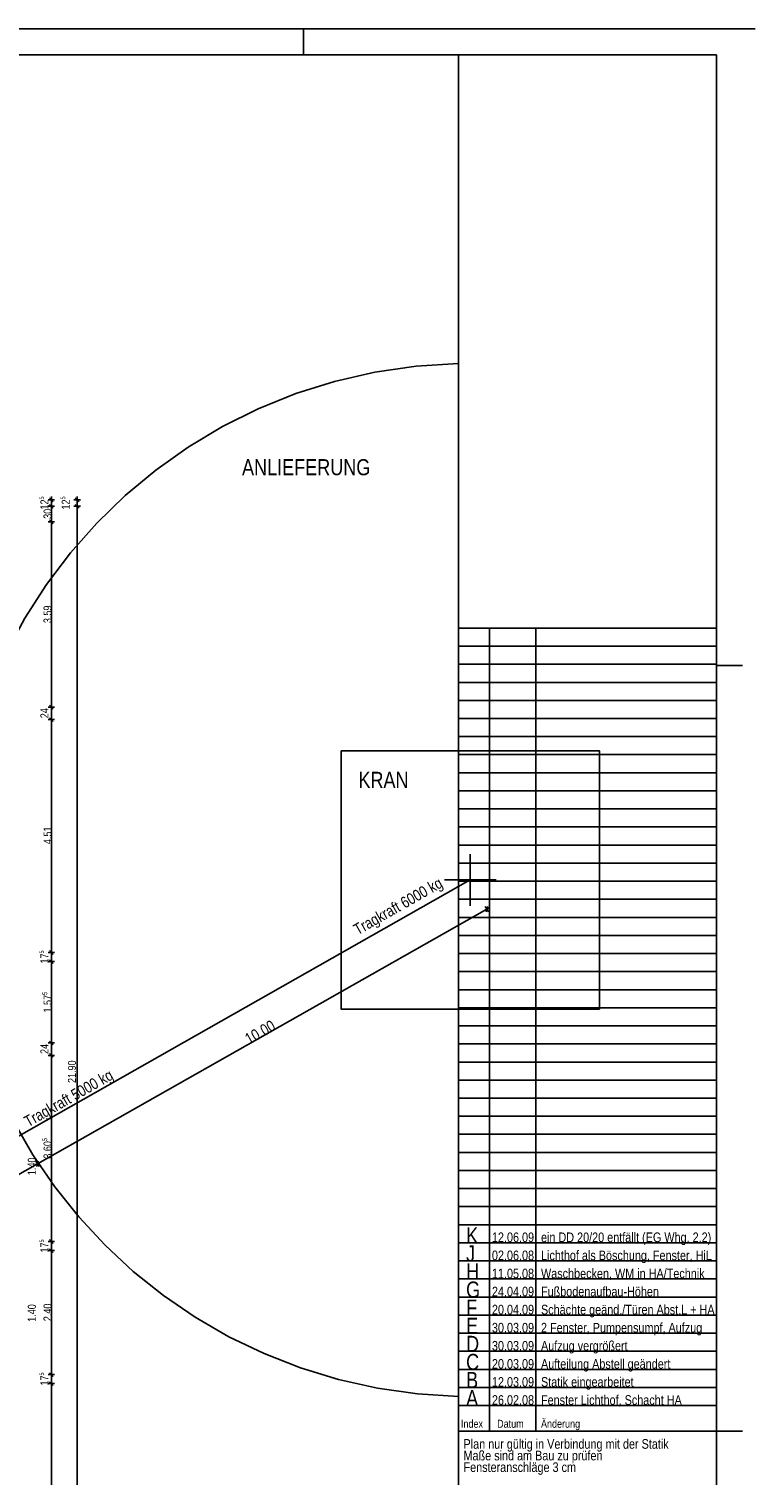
# Model space of a CAD drawing. Extents: x 5 to 835, y 17 to 857.
# Tile 14 of 14: x 554 to 835, y 297 to 857. Entities that reach past the tile are written whole.
import ezdxf
from ezdxf.enums import TextEntityAlignment as Align

# ---------------------------------------------------------------- set-up
doc = ezdxf.new("R2010")
doc.units = 0
doc.linetypes.add('CONTINOUS', pattern=[0])
for name, color, linetype in [('Allgemein', 7, 'CONTINOUS'), ('Beschriften', 7, 'CONTINOUS'), ('TEXTS_ACI250', 7, 'CONTINOUS'), ('Tür-Griff', 7, 'CONTINOUS'), ('WandBetontr', 7, 'CONTINOUS')]:
    doc.layers.add(name, color=color, linetype=linetype)

msp = doc.modelspace()

# ---------------------------------------------------------------- linework, layer by layer
at = {"layer": 'Allgemein', "color": 7, "linetype": 'CONTINOUS'}
msp.add_line((30.01281, 847.09998), (820.01279, 847.09998), dxfattribs=at)
at = {"layer": 'Tür-Griff', "color": 7, "linetype": 'CONTINOUS'}
for p, q in [((834.9, 857.09998), (5.1, 857.09998)), ((660.01282, 847.09998), (660.01282, 857.09998)), ((720.01282, 847.09998), (720.01282, 27.1)), ((820.01279, 27.1), (820.01279, 847.09998)), ((720.01282, 625.10001), (820.01279, 625.10001)), ((732.01282, 625.10001), (732.01282, 314.1)), ((750.01285, 625.10001), (750.01285, 314.1)), ((720.01282, 618.10001), (820.01279, 618.10001)), ((720.01282, 611.1), (820.01279, 611.1)), ((820.01279, 610.65921), (830.01278, 610.65921)), ((720.01282, 604.1), (820.01279, 604.1)), ((720.01282, 597.1), (820.01279, 597.1)), ((720.01282, 590.1), (820.01279, 590.1)), ((720.01282, 583.09999), (820.01279, 583.09999)), ((720.01282, 576.09999), (820.01279, 576.09999)), ((720.01282, 569.09999), (820.01279, 569.09999)), ((720.01282, 562.09998), (820.01279, 562.09998)), ((720.01282, 555.10002), (820.01279, 555.10002)), ((720.01282, 548.10002), (820.01279, 548.10002)), ((720.01282, 541.10001), (820.01279, 541.10001)), ((720.01282, 534.10001), (820.01279, 534.10001)), ((720.01282, 527.10001), (820.01279, 527.10001)), ((720.01282, 520.10001), (820.01279, 520.10001)), ((720.01282, 513.1), (820.01279, 513.1)), ((720.01282, 506.1), (820.01279, 506.1)), ((720.01282, 499.1), (820.01279, 499.1)), ((720.01282, 492.09999), (820.01279, 492.09999)), ((720.01282, 485.09999), (820.01279, 485.09999)), ((720.01282, 478.09999), (820.01279, 478.09999)), ((720.01282, 471.09998), (820.01279, 471.09998)), ((720.01282, 464.10002), (820.01279, 464.10002)), ((720.01282, 457.10002), (820.01279, 457.10002)), ((720.01282, 450.10001), (820.01279, 450.10001)), ((720.01282, 443.10001), (820.01279, 443.10001)), ((720.01282, 436.10001), (820.01279, 436.10001)), ((720.01282, 429.10001), (820.01279, 429.10001)), ((720.01282, 422.1), (820.01279, 422.1)), ((720.01282, 415.1), (820.01279, 415.1)), ((720.01282, 408.09999), (820.01279, 408.09999)), ((720.01282, 401.09999), (820.01279, 401.09999)), ((720.01282, 394.09999), (820.01279, 394.09999)), ((720.01282, 387.09998), (820.01279, 387.09998)), ((720.01282, 380.09998), (820.01279, 380.09998)), ((720.01282, 373.1), (820.01279, 373.1)), ((720.01282, 366.09999), (820.01279, 366.09999)), ((720.01282, 359.09999), (820.01279, 359.09999)), ((720.01282, 352.10001), (820.01279, 352.10001)), ((720.01282, 345.10001), (820.01279, 345.10001)), ((720.01282, 338.1), (820.01279, 338.1)), ((720.01282, 331.1), (820.01279, 331.1)), ((720.01282, 324.1), (820.01279, 324.1)), ((720.01282, 314.1), (820.01279, 314.1)), ((830.01278, 314.1), (820.01279, 314.1))]:
    msp.add_line(p, q, dxfattribs=at)
at = {"layer": 'Tür-Griff'}
for p, q in [((5.1, 857.09998), (834.9, 857.09998)), ((724.63084, 517.59525), (724.63084, 537.59523)), ((724.63084, 527.59524), (202.63204, 231.76214)), ((714.63085, 527.59524), (734.63084, 527.59524))]:
    msp.add_line(p, q, dxfattribs=at)
for points in [[(720.01283, 727.5419), (703.62941, 726.50033), (687.64089, 724.17586), (672.09754, 720.62114), (657.04965, 715.88882), (642.54747, 710.03155), (628.64128, 703.10196), (615.38134, 695.1527), (602.81794, 686.23643), (591.00132, 676.40579), (579.98177, 665.71343), (569.80956, 654.21198), (560.53495, 641.95411), (552.20822, 628.99245), (544.87963, 615.37965), (538.59945, 601.16836), (533.41796, 586.41123), (529.38542, 571.1609), (526.5521, 555.47002), (524.96827, 539.39123), (524.68421, 522.97718)], [(524.68421, 522.97718), (525.67317, 507.11541), (527.8684, 491.61292), (531.22285, 476.51677), (535.68946, 461.87401), (541.22119, 447.73171), (547.77096, 434.13691), (555.29174, 421.13667), (563.73646, 408.77805), (573.05807, 397.1081), (583.20952, 386.17387), (594.14375, 376.02243), (605.8137, 366.70082), (618.17232, 358.25609), (631.17256, 350.73532), (644.76736, 344.18554), (658.90966, 338.65381), (673.55241, 334.1872), (688.64856, 330.83275), (704.15106, 328.63752), (720.01283, 327.64856)]]:
    msp.add_lwpolyline(points, dxfattribs=at)
msp.add_lwpolyline([(674.63084, 577.59525), (774.63089, 577.59525), (774.63089, 477.59523), (674.63084, 477.59523)], close=True, dxfattribs=at)
at = {"layer": 'WandBetontr', "color": 7, "linetype": 'CONTINOUS'}
for p, q in [((562.43205, 674.76214), (561.18204, 674.76214)), ((562.43205, 672.26212), (561.18204, 672.26212)), ((563.18205, 674.01214), (561.68205, 675.51214)), ((563.18205, 671.51212), (561.68205, 673.01212)), ((562.43205, 674.76214), (562.43205, 676.01211)), ((562.43205, 674.76214), (563.68205, 674.76214)), ((562.43205, 672.26212), (562.43205, 674.76214)), ((562.43205, 672.26212), (563.68205, 672.26212)), ((562.43205, 666.26214), (562.43205, 672.26212)), ((572.43204, 674.76214), (571.18203, 674.76214)), ((572.43204, 672.26212), (571.18203, 672.26212)), ((573.18204, 674.01214), (571.68204, 675.51214)), ((573.18204, 671.51212), (571.68204, 673.01212)), ((572.43204, 674.76214), (572.43204, 676.01211)), ((572.43204, 674.76214), (573.68205, 674.76214)), ((572.43204, 672.26212), (572.43204, 674.76214)), ((572.43204, 672.26212), (573.68205, 672.26212)), ((572.43204, 234.26213), (572.43204, 672.26212)), ((563.18205, 665.51214), (561.68205, 667.01214)), ((562.43205, 666.26214), (561.18204, 666.26214)), ((562.43205, 666.26214), (563.68205, 666.26214)), ((562.43205, 594.46213), (562.43205, 666.26214)), ((562.43205, 594.46213), (561.18204, 594.46213)), ((563.18205, 593.71214), (561.68205, 595.21213)), ((562.43205, 594.46213), (563.68205, 594.46213)), ((562.43205, 589.66212), (562.43205, 594.46213)), ((562.43205, 589.66212), (561.18204, 589.66212)), ((563.18205, 588.91213), (561.68205, 590.41212)), ((562.43205, 589.66212), (563.68205, 589.66212)), ((562.43205, 499.46212), (562.43205, 589.66212)), ((731.04363, 516.27983), (730.4273, 517.36731)), ((730.76096, 515.25754), (731.32639, 517.30212)), ((731.04363, 516.27983), (732.13116, 516.89615)), ((731.04363, 516.27983), (731.65996, 515.19234)), ((562.43205, 499.46212), (561.18204, 499.46212)), ((563.18205, 498.71212), (561.68205, 500.21211)), ((562.43205, 499.46212), (563.68205, 499.46212)), ((562.43205, 495.96212), (562.43205, 499.46212)), ((562.43205, 495.96212), (561.18204, 495.96212)), ((563.18205, 495.21212), (561.68205, 496.71211)), ((562.43205, 495.96212), (563.68205, 495.96212)), ((562.43205, 464.46214), (562.43205, 495.96212)), ((563.18205, 463.71215), (561.68205, 465.21214)), ((562.43205, 464.46214), (561.18204, 464.46214)), ((562.43205, 459.66213), (561.18204, 459.66213)), ((563.18205, 458.91214), (561.68205, 460.41213)), ((562.43205, 464.46214), (563.68205, 464.46214)), ((562.43205, 459.66214), (562.43205, 464.46214)), ((562.43205, 387.56214), (562.43205, 459.66214)), ((562.43205, 459.66213), (563.68205, 459.66213)), ((557.04405, 417.66879), (556.42772, 418.75628)), ((556.76133, 416.6465), (557.32676, 418.69108)), ((557.04405, 417.66879), (557.66037, 416.58126)), ((562.43205, 387.56214), (561.18204, 387.56214)), ((563.18205, 386.81215), (561.68205, 388.31214)), ((562.43205, 387.56214), (563.68205, 387.56214)), ((562.43205, 384.06214), (562.43205, 387.56214)), ((562.43205, 384.06214), (561.18204, 384.06214)), ((563.18205, 383.31215), (561.68205, 384.81214)), ((562.43205, 384.06214), (563.68205, 384.06214)), ((562.43205, 336.06212), (562.43205, 384.06214)), ((562.43205, 336.06212), (561.18204, 336.06212)), ((563.18205, 335.31212), (561.68205, 336.81212)), ((562.43205, 336.06212), (563.68205, 336.06212)), ((562.43205, 332.56212), (562.43205, 336.06212)), ((562.43205, 332.56212), (561.18204, 332.56212)), ((563.18205, 331.81212), (561.68205, 333.31212)), ((562.43205, 332.56212), (563.68205, 332.56212)), ((562.43205, 240.26213), (562.43205, 332.56212))]:
    msp.add_line(p, q, dxfattribs=at)
for points in [[(557.04405, 417.66879), (634.46154, 461.54371), (731.04363, 516.27982)], [(383.04446, 319.05773), (461.19942, 363.35062), (557.04404, 417.66879)]]:
    msp.add_lwpolyline(points, dxfattribs=at)

# ---------------------------------------------------------------- texts
at = {"layer": 'Allgemein', "color": 250, "linetype": 'CONTINOUS'}
for s, height, p, p2 in [('Index', 3.1145, (721.0128, 315.4787), (729.55544, 315.4787)), ('Datum', 3.1145, (735.01275, 315.4787), (745.29815, 315.4787)), ('Änderung', 3.1145, (752.01275, 315.4787), (767.15622, 315.4787)), ('Plan nur gültig in Verbindung mit der Statik', 3.7374, (722.01278, 307.35443), (801.44473, 307.35443)), ('Maße sind am Bau zu prüfen', 3.7374, (722.01278, 302.85447), (775.82098, 302.85447)), ('Fensteranschläge 3 cm', 3.7374, (722.01278, 298.35443), (765.5698, 298.35443))]:
    msp.add_text(s, height=height, dxfattribs=at).set_placement(p, p2, align=Align.ALIGNED)
at = {"layer": 'Beschriften', "color": 250, "linetype": 'CONTINOUS'}
for s, height, p, p2 in [('K', 6.22901, (723.0128, 386.8574), (727.6718, 386.8574)), ('12.06.09', 3.7374, (733.01279, 387.35444), (749.32415, 387.35444)), ('ein DD 20/20 entfällt (EG Whg. 2.2)', 3.7374, (752.01276, 387.35444), (817.93294, 387.35444)), ('J', 6.22901, (723.0128, 379.85739), (726.5053, 379.85739)), ('02.06.08', 3.7374, (733.01279, 380.35443), (749.32415, 380.35443)), ('Lichthof als Böschung, Fenster, HiL', 3.7374, (752.01276, 380.35443), (818.16764, 380.35443)), ('H', 6.22901, (723.0128, 372.8574), (728.05597, 372.8574)), ('11.05.08', 3.7374, (733.01279, 373.35443), (749.32415, 373.35443)), ('Waschbecken, WM in HA/Technik', 3.7374, (752.01276, 373.35443), (815.35967, 373.35443)), ('G', 6.22901, (723.0128, 365.85739), (728.44713, 365.85739)), ('F', 6.22901, (723.0128, 358.8574), (727.28064, 358.8574)), ('24.04.09', 3.7374, (733.01279, 366.35441), (749.32415, 366.35441)), ('Fußbodenaufbau\xadHöhen', 3.7374, (752.01276, 366.35441), (797.67367, 366.35441)), ('20.04.09', 3.7374, (733.01279, 359.35445), (749.32415, 359.35445)), ('Schächte geänd./Türen Abst.L + HA', 3.7374, (752.01276, 359.35445), (819.22377, 359.35445)), ('E', 6.22901, (723.0128, 351.8574), (727.6718, 351.8574)), ('30.03.09', 3.7374, (733.01279, 352.35445), (749.32415, 352.35445)), ('2 Fenster, Pumpensumpf, Aufzug', 3.7374, (752.01276, 352.35444), (814.44184, 352.35444)), ('D', 6.22901, (723.0128, 344.8574), (728.05597, 344.8574)), ('30.03.09', 3.7374, (733.01279, 345.35444), (749.32415, 345.35444)), ('Aufzug vergrößert', 3.7374, (752.01276, 345.35444), (785.5533, 345.35444)), ('C', 6.22901, (723.0128, 337.85739), (728.05597, 337.85739)), ('B', 6.22901, (723.0128, 330.85739), (727.6718, 330.85739)), ('20.03.09', 3.7374, (733.01279, 338.35443), (749.32415, 338.35443)), ('Aufteilung Abstell geändert', 3.7374, (752.01276, 338.35443), (802.09936, 338.35443)), ('12.03.09', 3.7374, (733.01279, 331.35443), (749.32415, 331.35443)), ('Statik eingearbeitet', 3.7374, (752.01276, 331.35443), (787.88769, 331.35443)), ('A', 6.22901, (723.0128, 323.85741), (727.6718, 323.85741)), ('26.02.08', 3.7374, (733.01279, 324.35445), (749.32415, 324.35445)), ('Fenster Lichthof, Schacht HA', 3.7374, (752.01276, 324.35445), (806.52086, 324.35445))]:
    msp.add_text(s, height=height, dxfattribs=at).set_placement(p, p2, align=Align.ALIGNED)
at = {"layer": 'TEXTS_ACI250'}
for s, p, p2 in [('ANLIEFERUNG', (636.25161, 684.28506), (685.9289, 684.28506)), ('KRAN', (681.3135, 563.22704), (700.71782, 563.22704))]:
    msp.add_text(s, height=6.22901, dxfattribs=at).set_placement(p, p2, align=Align.ALIGNED)
for s, height, rotation, p, p2 in [('Tragkraft 6000 kg', 4.36031, 29.64005, (681.04612, 506.09859), (714.35103, 525.04922)), ('Tragkraft 5000 kg', 4.36031, 29.64005, (553.49159, 431.75907), (586.7965, 450.7097)), ('1.40', 3.1145, 90, (556.41326, 413.30122), (556.41326, 420.09761)), ('1.40', 3.1145, 90, (556.41326, 356.50124), (556.41326, 363.29764))]:
    msp.add_text(s, height=height, rotation=rotation, dxfattribs=at).set_placement(p, p2, align=Align.ALIGNED)
at = {"layer": 'WandBetontr', "color": 250, "linetype": 'CONTINOUS'}
for s, height, rotation, p, p2 in [('5', 1.8687, 90, (559.59648, 674.91372), (559.59648, 676.07881)), ('12', 3.1145, 90, (561.30331, 671.02903), (561.30331, 674.91268)), ('5', 1.8687, 90, (567.8465, 674.91372), (567.8465, 676.07881)), ('12', 3.1145, 90, (569.55332, 671.02903), (569.55332, 674.91268)), ('30', 3.1145, 90, (562.50901, 667.40336), (562.50901, 671.28702)), ('3.59', 3.1145, 90, (562.50901, 627.04019), (562.50901, 633.83659)), ('24', 3.1145, 90, (561.30331, 590.2042), (561.30331, 594.08786)), ('4.51', 3.1145, 90, (562.51073, 541.48405), (562.51073, 548.28045)), ('5', 1.8687, 90, (559.59648, 499.11372), (559.59648, 500.27882)), ('17', 3.1145, 90, (561.30331, 495.22899), (561.30331, 499.11265)), ('5', 1.8687, 90, (560.80382, 483.07008), (560.80382, 484.23518)), ('1.57', 3.1145, 90, (562.51073, 476.27265), (562.51073, 483.06905)), ('10.00', 4.36031, 29.54158, (638.97603, 463.74574), (649.61917, 469.77754)), ('24', 3.1145, 90, (561.30331, 460.20417), (561.30331, 464.08782)), ('21.90', 3.1145, 90, (571.96808, 448.97578), (571.96808, 457.71401)), ('5', 1.8687, 90, (560.80214, 426.47009), (560.80214, 427.63519)), ('3.60', 3.1145, 90, (562.50901, 419.67266), (562.50901, 426.46906)), ('5', 1.8687, 90, (559.59648, 387.21375), (559.59648, 388.37884)), ('17', 3.1145, 90, (561.30331, 383.32901), (561.30331, 387.21267)), ('2.40', 3.1145, 90, (562.51073, 356.74698), (562.51073, 363.54338)), ('5', 1.8687, 90, (559.59648, 335.71375), (559.59648, 336.87884)), ('17', 3.1145, 90, (561.30331, 331.82901), (561.30331, 335.71267))]:
    msp.add_text(s, height=height, rotation=rotation, dxfattribs=at).set_placement(p, p2, align=Align.ALIGNED)

doc.saveas('drawing.dxf')
